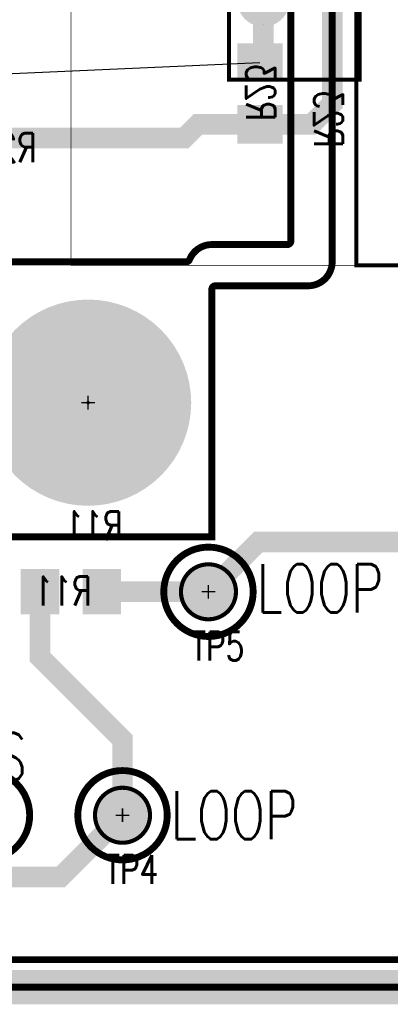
# Model space of a CAD drawing. Extents: x -7 to 11.7, y -5.4 to 6.4.
# Tile 19 of 27: x 5.526 to 6.065, y -0.8 to 0.632. Entities that reach past the tile are written whole.
import ezdxf

# ---------------------------------------------------------------- set-up
doc = ezdxf.new("R2010")
doc.units = 0
for name, pattern in [('SIG_12', [2, 1, 1]), ('SIG_18', [2, 1, 1]), ('SIG_25', [2, 1, 1]), ('SIG_50', [2, 1, 1]), ('SIG_51', [2, 1, 1])]:
    doc.linetypes.add(name, pattern=pattern)
for name, color, linetype in [('2D_LINE_125', 3, 'CONTINUOUS'), ('2D_LINE_126', 6, 'CONTINUOUS'), ('BOARD_OUTLINE_00', 254, 'CONTINUOUS'), ('DRIL_NPLTE_THRU_01', 16, 'CONTINUOUS'), ('DRIL_NPLTE_THRU_02', 176, 'CONTINUOUS'), ('DRIL_PLTE_THRU_01', 16, 'CONTINUOUS'), ('DRIL_PLTE_THRU_02', 176, 'CONTINUOUS'), ('DRIL_SYMBOL', 254, 'CONTINUOUS'), ('LINK_00', 2, 'CONTINUOUS'), ('PADS_BOT', 5, 'CONTINUOUS'), ('PADS_INNER', 1, 'CONTINUOUS'), ('PADS_TOP', 1, 'CONTINUOUS'), ('PADS_XR_131', 3, 'CONTINUOUS'), ('PADS_XR_132', 6, 'CONTINUOUS'), ('PADS_XR_133', 254, 'CONTINUOUS'), ('PART_NAME_123', 255, 'CONTINUOUS'), ('PART_NAME_124', 6, 'CONTINUOUS'), ('PART_NAME_129', 2, 'CONTINUOUS'), ('PART_NAME_130', 106, 'CONTINUOUS'), ('PART_TOP_2DLINE_123', 255, 'CONTINUOUS'), ('PART_TOP_2DLINE_129', 2, 'CONTINUOUS'), ('POUR_OUTLINE_01', 1, 'CONTINUOUS'), ('POUR_PADTHERM_01', 1, 'CONTINUOUS'), ('POUR_VOID_01', 1, 'CONTINUOUS'), ('TEXT_123', 255, 'CONTINUOUS'), ('TRACE_02', 5, 'CONTINUOUS')]:
    doc.layers.add(name, color=color, linetype=linetype)
doc.styles.add('W0$001', font='simplex', dxfattribs={"width": 0.75})
doc.styles.add('W0$006', font='simplex', dxfattribs={"width": 0.75})
doc.styles.add('W0$01', font='simplex', dxfattribs={"width": 0.75})

# ---------------------------------------------------------------- blocks, each defined once
blk = doc.blocks.new('BOARD_40')
at = {"layer": 'BOARD_OUTLINE_00', "const_width": 0.01}
blk.add_lwpolyline([(0.1, -0.125), (7.4499, -0.125), (7.4499, -4.4), (0.1, -4.4)], close=True, dxfattribs=at)
blk = doc.blocks.new('DRAWING_41')
at = {"layer": '2D_LINE_125', "const_width": 0.05}
blk.add_lwpolyline([(0.1, -0.125), (7.4499, -0.125), (7.4499, -4.4), (0.1, -4.4)], close=True, dxfattribs=at)
blk = doc.blocks.new('DRAWING_42')
at = {"layer": '2D_LINE_126', "const_width": 0.05}
blk.add_lwpolyline([(0.1, -0.125), (7.4499, -0.125), (7.4499, -4.4), (0.1, -4.4)], close=True, dxfattribs=at)
blk = doc.blocks.new('POUR_VOID_117')
at = {"layer": 'POUR_VOID_01', "const_width": 0.01}
blk.add_lwpolyline([(-12.29, -18.225, 1), (-12.16, -18.225, 1)], format="xyb", close=True, dxfattribs=at)
blk = doc.blocks.new('POUR_VOID_116')
at = {"layer": 'POUR_VOID_01', "const_width": 0.01}
blk.add_lwpolyline([(-11.965, -17.9, 1), (-11.835, -17.9, 1)], format="xyb", close=True, dxfattribs=at)
blk = doc.blocks.new('POUR_VOID_115')
at = {"layer": 'POUR_VOID_01', "const_width": 0.01}
blk.add_lwpolyline([(-12.09, -18.225, 1), (-11.96, -18.225, 1)], format="xyb", close=True, dxfattribs=at)
blk = doc.blocks.new('POUR_OUTLINE_108')
at = {"layer": 'POUR_OUTLINE_01', "const_width": 0.01}
for points in [[(-11.7201, -15.89), (-11.7201, -17.4199, -0.414214), (-11.7551, -17.4549), (-11.8901, -17.4549, 0.414214), (-11.8951, -17.4599), (-11.8951, -17.82), (-12.245, -17.82, 0.414214)], [(-17.615, -18.435), (-11.4601, -18.435, 0.414214), (-11.4551, -18.43), (-11.4551, -17.4949), (-10.6101, -17.4949, 0.414214), (-10.6051, -17.4899), (-10.6051, -14.24, 0.414214), (-10.6101, -14.235), (-13.565, -14.235, 0.414214)]]:
    blk.add_lwpolyline(points, format="xyb", dxfattribs=at)
for name in ['POUR_VOID_116', 'POUR_VOID_117', 'POUR_VOID_115']:
    blk.add_blockref(name, (0, 0))
blk = doc.blocks.new('POUR_HEADER_12')
blk.add_blockref('POUR_OUTLINE_108', (13.575, 14.3))
blk = doc.blocks.new('POUR_OUTLINE_126')
at = {"layer": 'POUR_OUTLINE_01', "const_width": 0.01}
blk.add_lwpolyline([(-12.265, -16.005), (-12.265, -17.135), (-12.655, -17.135, 0.414214), (-12.66, -17.14), (-12.66, -17.31), (-12.825, -17.31, 0.414214), (-12.83, -17.315), (-12.83, -17.935, 0.414214), (-12.825, -17.94), (-12.52, -17.94, 0.414214), (-12.515, -17.935), (-12.515, -17.86), (-12.29, -17.86, 0.414214), (-12.285, -17.855), (-12.285, -17.82, -0.00081), (-12.285, -17.8199), (-12.285, -17.8199), (-12.285, -17.4199), (-11.9322, -17.4199, 0.305615), (-11.9275, -17.4168, -0.305615), (-11.8951, -17.3949), (-11.7851, -17.3949, 0.414214), (-11.7801, -17.3899), (-11.7801, -16.91, 0.414214)], format="xyb", dxfattribs=at)
blk = doc.blocks.new('POUR_PADTHERM_182')
at = {"layer": 'POUR_PADTHERM_01'}
for points in [[(-11.8201, -17.005), (-11.8201, -17.005, 1), (-11.8201, -17.005), (-11.8201, -17.005, 1), (-11.8201, -17.005)], [(-11.8551, -17.04), (-11.8551, -17.04, 1), (-11.8551, -17.04), (-11.8551, -17.04, 1), (-11.8551, -17.04)], [(-11.7851, -17.04), (-11.7851, -17.04, 1), (-11.7851, -17.04), (-11.7851, -17.04, 1), (-11.7851, -17.04)], [(-11.8201, -17.075), (-11.8201, -17.075, 1), (-11.8201, -17.075), (-11.8201, -17.075, 1), (-11.8201, -17.075)]]:
    blk.add_lwpolyline(points, format="xyb", dxfattribs=at)
blk = doc.blocks.new('POUR_HEADER_13')
for name in ['POUR_OUTLINE_126', 'POUR_PADTHERM_182']:
    blk.add_blockref(name, (12.015, 15.86))
blk = doc.blocks.new('DRIL_HOLE_0')
blk.add_lwpolyline([(0, 0, 1), (0, 0, 1)], format="xyb", close=True)
blk = doc.blocks.new('PAD_0')
at = {"const_width": 0.05}
blk.add_lwpolyline([(-0.03, 0), (0.03, 0)], dxfattribs=at)
blk = doc.blocks.new('PAD_1')
blk.add_lwpolyline([(0, 0, 1), (0, 0, 1)], format="xyb", close=True)
blk = doc.blocks.new('PAD_2')
at = {"const_width": 0.056}
blk.add_lwpolyline([(-0.033, 0), (0.033, 0)], dxfattribs=at)
blk = doc.blocks.new('STK_BOT_57')
at = {"layer": 'DRIL_NPLTE_THRU_01'}
blk.add_blockref('DRIL_HOLE_0', (0, 0), dxfattribs=at)
at = {"layer": 'DRIL_NPLTE_THRU_02'}
blk.add_blockref('DRIL_HOLE_0', (0, 0), dxfattribs=at)
at = {"layer": 'PADS_BOT', "rotation": 90}
blk.add_blockref('PAD_0', (0, 0), dxfattribs=at)
at = {"layer": 'PADS_INNER'}
blk.add_blockref('PAD_1', (0, 0), dxfattribs=at)
at = {"layer": 'PADS_TOP'}
blk.add_blockref('PAD_1', (0, 0), dxfattribs=at)
at = {"layer": 'PADS_XR_131', "rotation": 90}
blk.add_blockref('PAD_2', (0, 0), dxfattribs=at)
at = {"layer": 'PADS_XR_133', "rotation": 90}
blk.add_blockref('PAD_0', (0, 0), dxfattribs=at)
blk = doc.blocks.new('SYM_BOT_35')
for p in [(-0.045, 0), (0.045, 0)]:
    blk.add_blockref('STK_BOT_57', p)
blk = doc.blocks.new('PART_BOT_2')
blk.add_blockref('SYM_BOT_35', (0, 0))
at = {"layer": 'PART_NAME_124', "style": 'W0$006', "width": 0.75}
blk.add_text('R23', height=0.042, dxfattribs=at).set_placement((-0.0787, 0.0787))
at = {"layer": 'PART_NAME_130', "style": 'W0$001', "width": 0.75}
blk.add_text('R23', height=0.042, dxfattribs=at).set_placement((-0.0399, -0.02))
blk = doc.blocks.new('PART_BODY_TOP_20')
at = {"layer": 'PART_TOP_2DLINE_123', "const_width": 0.006}
blk.add_lwpolyline([(-0.04, 0, 1), (0.04, 0, 1)], format="xyb", close=True, dxfattribs=at)
blk = doc.blocks.new('DRIL_SYMBOL_0$043')
at = {"layer": 'DRIL_SYMBOL', "const_width": 0.002}
for points in [[(-0.01, 0), (0.01, 0)], [(0, -0.01), (0, 0.01)]]:
    blk.add_lwpolyline(points, dxfattribs=at)
blk = doc.blocks.new('DRIL_HOLE_0$043')
at = {"const_width": 0.0215}
blk.add_lwpolyline([(-0.01075, 0, 1), (0.01075, 0, 1)], format="xyb", close=True, dxfattribs=at)
blk.add_blockref('DRIL_SYMBOL_0$043', (0, 0))
blk = doc.blocks.new('PAD_3')
at = {"const_width": 0.035}
blk.add_lwpolyline([(0, -0.0175, 1), (0, 0.0175, 1)], format="xyb", close=True, dxfattribs=at)
blk = doc.blocks.new('PAD_4')
at = {"const_width": 0.038}
blk.add_lwpolyline([(0, -0.019, 1), (0, 0.019, 1)], format="xyb", close=True, dxfattribs=at)
blk = doc.blocks.new('STK_TOP_62')
at = {"layer": 'DRIL_PLTE_THRU_01'}
blk.add_blockref('DRIL_HOLE_0$043', (0, 0), dxfattribs=at)
at = {"layer": 'DRIL_PLTE_THRU_02'}
blk.add_blockref('DRIL_HOLE_0$043', (0, 0), dxfattribs=at)
at = {"layer": 'PADS_BOT'}
blk.add_blockref('PAD_3', (0, 0), dxfattribs=at)
at = {"layer": 'PADS_INNER'}
blk.add_blockref('PAD_3', (0, 0), dxfattribs=at)
at = {"layer": 'PADS_TOP'}
blk.add_blockref('PAD_3', (0, 0), dxfattribs=at)
at = {"layer": 'PADS_XR_131'}
blk.add_blockref('PAD_4', (0, 0), dxfattribs=at)
at = {"layer": 'PADS_XR_132'}
blk.add_blockref('PAD_4', (0, 0), dxfattribs=at)
blk = doc.blocks.new('SYM_TOP_23')
for name in ['PART_BODY_TOP_20', 'STK_TOP_62']:
    blk.add_blockref(name, (0, 0))
blk = doc.blocks.new('PART_TOP_18')
blk.add_blockref('SYM_TOP_23', (0, 0))
at = {"layer": 'PART_NAME_123', "style": 'W0$006', "width": 0.75}
blk.add_text('TP4', height=0.042, dxfattribs=at).set_placement((-0.025, -0.1))
blk = doc.blocks.new('PART_BOT_19')
blk.add_blockref('SYM_BOT_35', (0, 0))
at = {"layer": 'PART_NAME_124', "style": 'W0$006', "width": 0.75}
blk.add_text('R11', height=0.042, rotation=180, dxfattribs=at).set_placement((0.075, -0.075))
at = {"layer": 'PART_NAME_130', "style": 'W0$001', "width": 0.75}
blk.add_text('R11', height=0.042, rotation=180, dxfattribs=at).set_placement((0.0299, 0.0199))
blk = doc.blocks.new('PART_BOT_34')
blk.add_blockref('SYM_BOT_35', (0, 0))
at = {"layer": 'PART_NAME_124', "style": 'W0$006', "width": 0.75}
blk.add_text('R20', height=0.042, rotation=180, dxfattribs=at).set_placement((0.18, 0.035))
at = {"layer": 'PART_NAME_130', "style": 'W0$001', "width": 0.75}
blk.add_text('R20', height=0.042, rotation=180, dxfattribs=at).set_placement((0.0399, 0.0199))
blk = doc.blocks.new('PART_TOP_62')
blk.add_blockref('SYM_TOP_23', (0, 0))
at = {"layer": 'PART_NAME_123', "style": 'W0$006', "width": 0.75}
blk.add_text('TP5', height=0.042, dxfattribs=at).set_placement((-0.025, -0.1))
blk = doc.blocks.new('SMOOTH_0$006')
at = {"const_width": 0.003}
blk.add_lwpolyline([(-0.0015, 0, 1), (0.0015, 0, 1)], format="xyb", close=True, dxfattribs=at)
blk = doc.blocks.new('SMOOTH_0$001')
at = {"const_width": 0.0005}
blk.add_lwpolyline([(-0.00025, 0, 1), (0.00025, 0, 1)], format="xyb", close=True, dxfattribs=at)
blk = doc.blocks.new('PART_BODY_TOP_4')
at = {"layer": 'PART_TOP_2DLINE_123', "const_width": 0.006}
blk.add_lwpolyline([(0.315, 0.14), (-0.115, 0.14), (-0.115, -0.05), (0.05, -0.05), (0.05, -0.15), (0.15, -0.15), (0.15, -0.05), (0.315, -0.05)], close=True, dxfattribs=at)
at = {"layer": 'PART_TOP_2DLINE_129', "const_width": 0.001}
blk.add_lwpolyline([(0.315, 0.14), (-0.115, 0.14), (-0.115, -0.05), (0.05, -0.05), (0.05, -0.15), (0.15, -0.15), (0.15, -0.05), (0.315, -0.05)], close=True, dxfattribs=at)
at = {"layer": 'PART_TOP_2DLINE_123'}
for p in [(-0.115, 0.14), (0.315, 0.14), (-0.115, -0.05), (0.05, -0.05), (0.15, -0.05), (0.315, -0.05), (0.05, -0.15), (0.15, -0.15)]:
    blk.add_blockref('SMOOTH_0$006', p, dxfattribs=at)
at = {"layer": 'PART_TOP_2DLINE_129'}
for p in [(-0.115, 0.14), (0.315, 0.14), (-0.115, -0.05), (0.05, -0.05), (0.15, -0.05), (0.315, -0.05), (0.05, -0.15), (0.15, -0.15)]:
    blk.add_blockref('SMOOTH_0$001', p, dxfattribs=at)
blk = doc.blocks.new('DRIL_SYMBOL_0$041')
at = {"layer": 'DRIL_SYMBOL', "const_width": 0.002}
for points in [[(-0.01, 0), (0.01, 0)], [(0, -0.01), (0, 0.01)]]:
    blk.add_lwpolyline(points, dxfattribs=at)
blk = doc.blocks.new('DRIL_HOLE_0$041')
at = {"const_width": 0.0205}
blk.add_lwpolyline([(-0.01025, 0, 1), (0.01025, 0, 1)], format="xyb", close=True, dxfattribs=at)
blk.add_blockref('DRIL_SYMBOL_0$041', (0, 0))
blk = doc.blocks.new('PAD_26')
at = {"const_width": 0.07}
blk.add_lwpolyline([(-0.035, 0), (0.035, 0)], dxfattribs=at)
blk = doc.blocks.new('PAD_27')
at = {"const_width": 0.076}
blk.add_lwpolyline([(-0.038, 0), (0.038, 0)], dxfattribs=at)
blk = doc.blocks.new('STK_TOP_94')
at = {"layer": 'DRIL_PLTE_THRU_01'}
blk.add_blockref('DRIL_HOLE_0$041', (0, 0), dxfattribs=at)
at = {"layer": 'DRIL_PLTE_THRU_02'}
blk.add_blockref('DRIL_HOLE_0$041', (0, 0), dxfattribs=at)
at = {"layer": 'PADS_BOT'}
blk.add_blockref('PAD_26', (0, 0), dxfattribs=at)
at = {"layer": 'PADS_INNER'}
blk.add_blockref('PAD_3', (0, 0), dxfattribs=at)
at = {"layer": 'PADS_TOP'}
blk.add_blockref('PAD_26', (0, 0), dxfattribs=at)
at = {"layer": 'PADS_XR_131'}
blk.add_blockref('PAD_27', (0, 0), dxfattribs=at)
at = {"layer": 'PADS_XR_132'}
blk.add_blockref('PAD_27', (0, 0), dxfattribs=at)
blk = doc.blocks.new('STK_TOP_93')
at = {"layer": 'DRIL_PLTE_THRU_01'}
blk.add_blockref('DRIL_HOLE_0$041', (0, 0), dxfattribs=at)
at = {"layer": 'DRIL_PLTE_THRU_02'}
blk.add_blockref('DRIL_HOLE_0$041', (0, 0), dxfattribs=at)
at = {"layer": 'PADS_BOT'}
blk.add_blockref('PAD_3', (0, 0), dxfattribs=at)
at = {"layer": 'PADS_INNER'}
blk.add_blockref('PAD_3', (0, 0), dxfattribs=at)
at = {"layer": 'PADS_TOP'}
blk.add_blockref('PAD_3', (0, 0), dxfattribs=at)
at = {"layer": 'PADS_XR_131'}
blk.add_blockref('PAD_4', (0, 0), dxfattribs=at)
at = {"layer": 'PADS_XR_132'}
blk.add_blockref('PAD_4', (0, 0), dxfattribs=at)
blk = doc.blocks.new('SYM_TOP_7')
for name, p in [('PART_BODY_TOP_4', (0, 0)), ('STK_TOP_94', (0, 0)), ('STK_TOP_93', (0.2, 0)), ('STK_TOP_93', (0.1, -0.1))]:
    blk.add_blockref(name, p)
blk = doc.blocks.new('PART_TOP_64')
blk.add_blockref('SYM_TOP_7', (0, 0))
at = {"layer": 'PART_NAME_123', "style": 'W0$006', "width": 0.75}
blk.add_text('Q5', height=0.042, dxfattribs=at).set_placement((-0.105, -0.115))
at = {"layer": 'PART_NAME_129', "style": 'W0$001', "width": 0.75}
blk.add_text('Q5', height=0.07, rotation=90, dxfattribs=at).set_placement((0.135, -0.025))
blk = doc.blocks.new('DRIL_SYMBOL_0$18')
at = {"layer": 'DRIL_SYMBOL', "const_width": 0.002}
for points in [[(-0.01, 0), (0.01, 0)], [(0, -0.01), (0, 0.01)]]:
    blk.add_lwpolyline(points, dxfattribs=at)
blk = doc.blocks.new('DRIL_HOLE_0$18')
at = {"const_width": 0.09}
blk.add_lwpolyline([(-0.045, 0, 1), (0.045, 0, 1)], format="xyb", close=True, dxfattribs=at)
blk.add_blockref('DRIL_SYMBOL_0$18', (0, 0))
blk = doc.blocks.new('PAD_32')
at = {"const_width": 0.0025}
blk.add_lwpolyline([(0, -0.00125, 1), (0, 0.00125, 1)], format="xyb", close=True, dxfattribs=at)
blk = doc.blocks.new('PAD_43')
at = {"const_width": 0.15}
blk.add_lwpolyline([(0, -0.075, 1), (0, 0.075, 1)], format="xyb", close=True, dxfattribs=at)
blk = doc.blocks.new('STK_TOP_66')
at = {"layer": 'DRIL_NPLTE_THRU_01'}
blk.add_blockref('DRIL_HOLE_0$18', (0, 0), dxfattribs=at)
at = {"layer": 'DRIL_NPLTE_THRU_02'}
blk.add_blockref('DRIL_HOLE_0$18', (0, 0), dxfattribs=at)
at = {"layer": 'PADS_BOT'}
blk.add_blockref('PAD_32', (0, 0), dxfattribs=at)
at = {"layer": 'PADS_INNER'}
blk.add_blockref('PAD_32', (0, 0), dxfattribs=at)
at = {"layer": 'PADS_TOP'}
blk.add_blockref('PAD_32', (0, 0), dxfattribs=at)
at = {"layer": 'PADS_XR_131'}
blk.add_blockref('PAD_43', (0, 0), dxfattribs=at)
at = {"layer": 'PADS_XR_132'}
blk.add_blockref('PAD_43', (0, 0), dxfattribs=at)
blk = doc.blocks.new('SYM_TOP_15')
blk.add_blockref('STK_TOP_66', (-0.0001, 0.0001))
blk = doc.blocks.new('PART_TOP_76')
blk.add_blockref('SYM_TOP_15', (0, 0))
blk = doc.blocks.new('PART_BODY_TOP_10')
at = {"layer": 'PART_TOP_2DLINE_123', "const_width": 0.006}
blk.add_lwpolyline([(-1.05, 0.325), (1, 0.325), (1, -0.16), (-1.05, -0.16)], close=True, dxfattribs=at)
blk.add_lwpolyline([(1, -0.16), (-1.05, -0.16)], dxfattribs=at)
at = {"layer": 'PART_TOP_2DLINE_129', "const_width": 0.001}
blk.add_lwpolyline([(-1.05, 0.325), (1, 0.325), (1, -0.575), (-1.05, -0.575)], close=True, dxfattribs=at)
blk.add_lwpolyline([(1, -0.16), (-1.05, -0.16)], dxfattribs=at)
at = {"layer": 'PART_TOP_2DLINE_123'}
blk.add_blockref('SMOOTH_0$006', (1, -0.16), dxfattribs=at)
blk.add_blockref('SMOOTH_0$006', (1, -0.16), dxfattribs=at)
at = {"layer": 'PART_TOP_2DLINE_129'}
for p in [(1, -0.16), (1, -0.575)]:
    blk.add_blockref('SMOOTH_0$001', p, dxfattribs=at)
blk = doc.blocks.new('SYM_TOP_13')
blk.add_blockref('PART_BODY_TOP_10', (0, 0))
blk = doc.blocks.new('PART_TOP_107')
blk.add_blockref('SYM_TOP_13', (0, 0))
blk = doc.blocks.new('SMOOTH_0$03')
at = {"const_width": 0.015}
blk.add_lwpolyline([(-0.0075, 0, 1), (0.0075, 0, 1)], format="xyb", close=True, dxfattribs=at)

msp = doc.modelspace()

# ---------------------------------------------------------------- linework, layer by layer
at = {"layer": 'LINK_00', "linetype": 'SIG_51'}
msp.add_line((5.3151, 0.5449), (5.875, 0.5699), dxfattribs=at)
at = {"layer": 'TRACE_02', "linetype": 'SIG_12', "const_width": 0.03}
for points in [[(5.875, 0.4799), (5.95, 0.4799), (5.98, 0.5099), (5.98, 0.8299)], [(5.4151, 0.4599), (5.555, 0.4599), (5.765, 0.4599), (5.785, 0.4799), (5.875, 0.4799)]]:
    msp.add_lwpolyline(points, dxfattribs=at)
at = {"layer": 'TRACE_02', "linetype": 'SIG_51', "const_width": 0.03}
msp.add_lwpolyline([(5.875, 0.5699), (5.88, 0.5749), (5.88, 0.6599)], dxfattribs=at)
at = {"layer": 'TRACE_02', "linetype": 'SIG_18', "const_width": 0.03}
for points in [[(5.8001, -0.2001), (5.8726, -0.1276), (6.4501, -0.1276), (6.7, -0.1751)], [(5.6451, -0.2001), (5.8001, -0.2001)]]:
    msp.add_lwpolyline(points, dxfattribs=at)
at = {"layer": 'TRACE_02', "linetype": 'SIG_25', "const_width": 0.03}
for points in [[(5.5551, -0.2001), (5.5551, -0.2951), (5.6751, -0.4151), (5.6751, -0.5251)], [(2.2501, -0.4251), (2.3099, -0.4251), (2.3499, -0.3851), (3.8401, -0.3851), (4.1851, -0.7301), (4.8951, -0.7301), (5.0101, -0.6151), (5.5851, -0.6151), (5.6751, -0.5251)]]:
    msp.add_lwpolyline(points, dxfattribs=at)

# ---------------------------------------------------------------- block references
for name, p in [('DRAWING_41', (-0.2999, 3.6249)), ('DRAWING_42', (-0.2999, 3.6249)), ('BOARD_40', (-0.2999, 3.6249)), ('PART_TOP_76', (5.6251, 0.0749)), ('PART_TOP_62', (5.8001, -0.2001)), ('PART_TOP_18', (5.6751, -0.5251))]:
    msp.add_blockref(name, p)
at = {"linetype": 'SIG_50'}
msp.add_blockref('POUR_HEADER_12', (4.1251, 3.3999), dxfattribs=at)
at = {"rotation": 270}
for name, p in [('PART_TOP_107', (6.175, 1.2749)), ('PART_TOP_64', (5.88, 0.8599))]:
    msp.add_blockref(name, p, dxfattribs=at)
at = {"linetype": 'SIG_51'}
msp.add_blockref('POUR_HEADER_13', (5.6851, 1.8399), dxfattribs=at)
at = {"xscale": -1}
for name, p, rotation in [('PART_BOT_2', (5.875, 0.5249), -90), ('PART_BOT_34', (5.3701, 0.4599), -180), ('PART_BOT_19', (5.6001, -0.2001), -180)]:
    msp.add_blockref(name, p, dxfattribs=dict(at, rotation=rotation))
at = {"layer": 'TRACE_02'}
for p in [(5.88, 0.5749), (5.875, 0.5699), (5.98, 0.5099), (5.875, 0.4799), (5.95, 0.4799), (5.555, 0.4599), (5.8726, -0.1276), (5.5551, -0.2001), (5.6451, -0.2001), (5.8001, -0.2001), (5.8001, -0.2001), (5.5551, -0.2951), (5.6751, -0.4151), (5.6751, -0.5251), (5.6751, -0.5251), (5.5851, -0.6151)]:
    msp.add_blockref('SMOOTH_0$03', p, dxfattribs=at)

# ---------------------------------------------------------------- texts
at = {"layer": 'TEXT_123', "style": 'W0$01', "width": 0.75}
for s, p in [('LOOP', (5.87, -0.23)), ('BIAS', (5.385, -0.475)), ('LOOP', (5.745, -0.56))]:
    msp.add_text(s, height=0.07, dxfattribs=at).set_placement(p)

doc.saveas('drawing.dxf')
